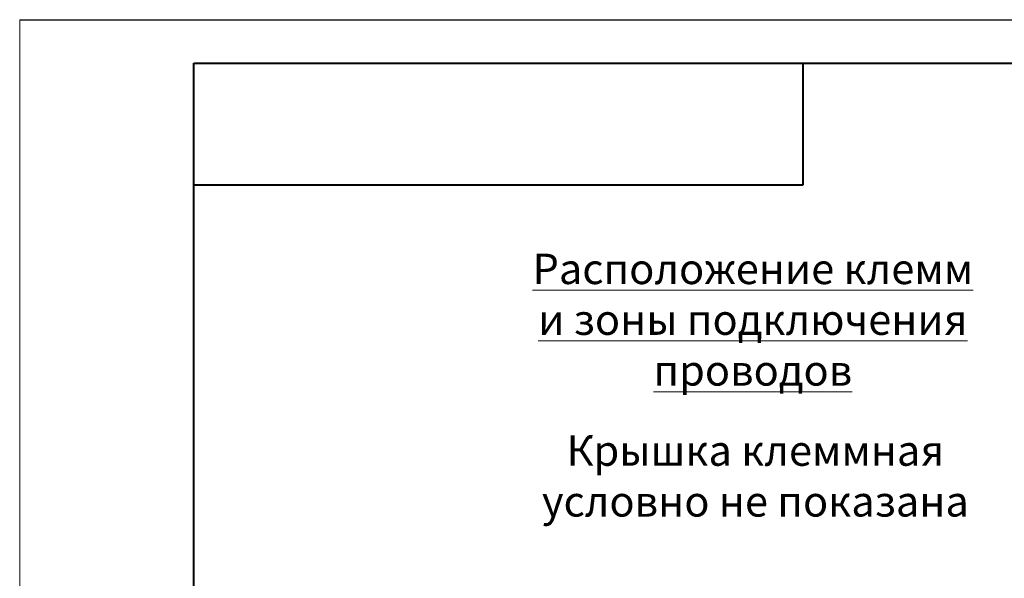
# Model space of a CAD drawing. Header units: millimetres. Extents: x 2171 to 3064, y 1134 to 1531.
# Tile 30 of 43: x 2644 to 2757, y 1367 to 1431. Entities that reach past the tile are written whole.
import ezdxf

# ---------------------------------------------------------------- set-up
doc = ezdxf.new("R2010")
doc.units = ezdxf.units.MM
doc.layers.add('text', color=7, linetype='Continuous', lineweight=20)
doc.layers.add('ФОРМАТ', color=7, linetype='Continuous')
doc.styles.add('K5_TEXTSTYLE', font='win_eskd.shx', dxfattribs={"width": 0.8, "oblique": 15, "height": 3.5})

msp = doc.modelspace()

# ---------------------------------------------------------------- linework, layer by layer
at = {"layer": 'ФОРМАТ', "lineweight": 0}
msp.add_line((2644.29, 1430.729), (2644.29, 1133.729), dxfattribs=at)
at = {"layer": 'ФОРМАТ', "linetype": 'ByBlock', "ltscale": 5}
msp.add_line((2644.29, 1430.729), (3064.29, 1430.729), dxfattribs=at)
at = {"layer": 'ФОРМАТ', "linetype": 'ByBlock', "lineweight": 40, "ltscale": 5}
for p, q in [((2664.29, 1425.729), (3059.29, 1425.729)), ((2664.29, 1138.729), (2664.29, 1425.729))]:
    msp.add_line(p, q, dxfattribs=at)
at = {"layer": 'ФОРМАТ', "linetype": 'Continuous', "lineweight": 40}
for p, q in [((2734.29, 1411.729), (2734.29, 1425.729)), ((2664.29, 1411.729), (2734.29, 1411.729))]:
    msp.add_line(p, q, dxfattribs=at)

# ---------------------------------------------------------------- texts
at = {"layer": 'text', "linetype": 'ByBlock', "ltscale": 5, "char_height": 3.5, "attachment_point": 1, "style": 'K5_TEXTSTYLE'}
for s, width, heights, insert in [('\\pxqc;{\\LРасположение клемм\\Pи зоны подключения проводов}', 62.21232, [24.813], (2697.402, 1403.836)), ('\\pxqc;Крышка клеммная условно не показана', 63.169, [0], (2697.215, 1382.949))]:
    msp.add_mtext_dynamic_manual_height_columns(s, width=width, gutter_width=17.5, heights=heights, dxfattribs=dict(at, insert=insert))

doc.saveas('drawing.dxf')
